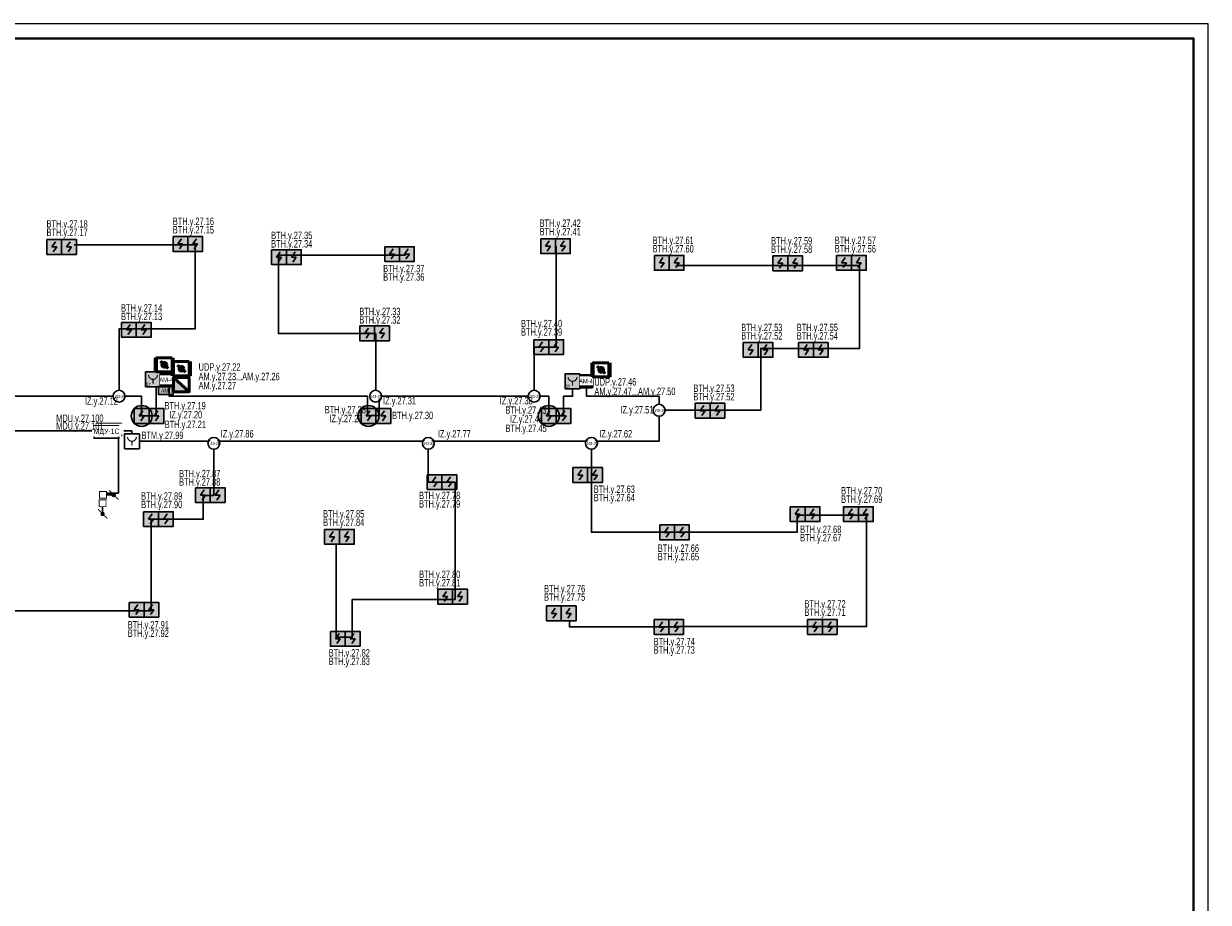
# Model space of a CAD drawing. Header units: millimetres. Extents: x -195178 to 1761886, y 140622 to 301105.
# Tile 126 of 131: x 1549947 to 1589997, y 212005 to 241705. Entities that reach past the tile are written whole.
import ezdxf
from ezdxf.enums import TextEntityAlignment as Align

# ---------------------------------------------------------------- set-up
doc = ezdxf.new("R2010")
doc.units = ezdxf.units.MM
doc.set_wipeout_variables(frame=1)
for name, color, linetype, lineweight in [('_АПС_Оборудование', 1, 'Continuous', 30), ('RC-Извещатели_пожарные', 1, 'Continuous', 30), ('Воздуховоды', 7, 'Continuous', 18), ('Графика', 253, 'Continuous', 20), ('ОС', 5, 'Continuous', 25), ('СОУЭ', 1, 'Continuous', 30), ('СС-011-ПОЖ-СИГНАЛИЗАЦИЯ', 1, 'Continuous', 30), ('УГО АПС и АПЗ$0$_АПС_Оборудование', 1, 'Continuous', 30), ('УГО АПС и АПЗ$0$СС-011-ПОЖ-СИГНАЛИЗАЦИЯ', 1, 'Continuous', 30)]:
    doc.layers.add(name, color=color, linetype=linetype, lineweight=lineweight)
for name, color, linetype in [('EI_HATCH_GALV', 7, 'Continuous'), ('АПС', 5, 'Continuous'), ('АПС_Оборудование', 1, 'Continuous'), ('ССПС', 5, 'Continuous'), ('формат', 250, 'Continuous')]:
    doc.layers.add(name, color=color, linetype=linetype)
doc.styles.add('1111', font='ARIALN.TTF')
doc.styles.add('Arial', font='arial.ttf', dxfattribs={"width": 0.9, "height": 700})
doc.styles.add('Arial Narrow', font='ARIALN.TTF', dxfattribs={"width": 0.9, "height": 600})
doc.styles.add('Arial Narrow_Нум', font='ARIALN.TTF', dxfattribs={"width": 0.7, "height": 250})
doc.styles.get("Standard").update_dxf_attribs({"font": 'isocpeur.ttf', "width": 0.9})

# ---------------------------------------------------------------- blocks, each defined once
blk = doc.blocks.new('*U57')
at = {"color": 0, "lineweight": 0}
blk.add_lwpolyline([(-841, 0), (0, 0), (0, 594), (-841, 594)], close=True, dxfattribs=at)
at = {"lineweight": 40}
blk.add_lwpolyline([(-821, 5), (-5, 5), (-5, 589), (-821, 589)], close=True, dxfattribs=at)
at = {"style": 'Arial', "width": 0.9, "flags": 8}
blk.add_attdef('FORMAT', (-36.87, 1.26), '', height=2.8, dxfattribs=at)
blk = doc.blocks.new('RC-UGO-IRA-01')
blk.add_wipeout([(2.5, 2.5), (2.5, -2.5), (-2.5, -2.5), (-2.5, 2.5)]).dxf.layer = 'RC-Извещатели_пожарные'
blk.add_wipeout([(-2.5, -2.5), (-2.5, 2.5), (2.5, 2.5), (2.5, -2.5)]).dxf.layer = 'RC-Извещатели_пожарные'
at = {"layer": 'RC-Извещатели_пожарные', "ltscale": 30}
blk.add_lwpolyline([(2.5, 2.5), (2.5, -2.5), (-2.5, -2.5), (-2.5, 2.5)], close=True, dxfattribs=at)
at = {"layer": 'RC-Извещатели_пожарные', "ltscale": 30, "const_width": 0.375}
blk.add_lwpolyline([(-1.5, 1.5, 1), (1.5, 1.5, 1)], format="xyb", dxfattribs=at)
blk.add_lwpolyline([(0, 0), (0, -1.5)], dxfattribs=at)
at = {"layer": 'RC-Извещатели_пожарные'}
blk.add_attdef('PSTN', text='', height=1.5, dxfattribs=at).set_placement((2.5, 2.5), align=Align.BOTTOM_CENTER)
blk = doc.blocks.new('ИП 212-64 прот.R3')
at = {"layer": 'EI_HATCH_GALV', "lineweight": 30, "true_color": 0xffffff}
h = blk.add_hatch(color=7, dxfattribs=at)
h.dxf.hatch_style = 1
h.paths.add_polyline_path([(-2.5, 2.5), (2.5, 2.5), (2.5, -2.5), (-2.5, -2.5)])
at = {"color": 1, "linetype": 'ByBlock', "lineweight": -2}
for p, q in [((0.4, 1.77), (-0.83, 0)), ((-0.83, 0), (0.83, 0)), ((0.83, 0), (-0.31, -1.64))]:
    blk.add_line(p, q, dxfattribs=at)
at = {"color": 1, "linetype": 'ByBlock', "lineweight": -2, "ltscale": 0.1}
blk.add_lwpolyline([(-2.5, 2.5), (2.5, 2.5), (2.5, -2.5), (-2.5, -2.5)], close=True, dxfattribs=at)
blk = doc.blocks.new('УГО АПС и АПЗ$0$A$C0ED213A1')
blk.add_wipeout([(-200, 0), (0, -200), (200, 0), (0, 200)])
blk.add_circle((0, 0), 200)
at = {"layer": 'УГО АПС и АПЗ$0$СС-011-ПОЖ-СИГНАЛИЗАЦИЯ', "color": 1, "style": 'Arial Narrow', "width": 0.9}
blk.add_text('ИЗ-2О', height=100, dxfattribs=at).set_placement((-145, -58))
blk = doc.blocks.new('УДП')
at = {"color": 30}
blk.add_wipeout([(324223, -148669), (324222, -149169), (323722, -149169), (323723, -148669)], dxfattribs=at).dxf.layer = 'RC-Извещатели_пожарные'
blk.add_wipeout([(323722, -149169), (323723, -148669), (324223, -148669), (324222, -149169)], dxfattribs=at).dxf.layer = 'RC-Извещатели_пожарные'
at = {"layer": 'EI_HATCH_GALV', "lineweight": 30, "true_color": 0xffffff}
h = blk.add_hatch(color=7, dxfattribs=at)
h.dxf.hatch_style = 1
h.paths.add_polyline_path([(324223, -148669), (324222, -149169), (323722, -149169), (323723, -148669)])
at = {"layer": 'RC-Извещатели_пожарные', "color": 30, "ltscale": 30}
blk.add_lwpolyline([(324223, -148669), (324222, -149169), (323722, -149169), (323723, -148669)], close=True, dxfattribs=at)
at = {"layer": 'RC-Извещатели_пожарные', "color": 30, "ltscale": 30, "const_width": 37.5}
blk.add_lwpolyline([(323823, -148769, 1), (324123, -148769, 1)], format="xyb", dxfattribs=at)
blk.add_lwpolyline([(323972, -148919), (323972, -149069)], dxfattribs=at)
at = {"color": 30, "lineweight": 30, "style": 'Arial Narrow', "width": 0.9}
blk.add_text('ДУ', height=100, dxfattribs=at).set_placement((323814, -149078), align=Align.MIDDLE_CENTER)
blk = doc.blocks.new('ам-4')
blk.add_wipeout([(-197, 213), (223, 213), (223, -207), (-197, -207)]).dxf.layer = 'АПС_Оборудование'
at = {"layer": 'EI_HATCH_GALV', "lineweight": 30, "true_color": 0xffffff}
h = blk.add_hatch(color=7, dxfattribs=at)
h.dxf.hatch_style = 1
h.paths.add_polyline_path([(223, -207), (-197, -207), (-197, 213), (223, 213)])
at = {"layer": '_АПС_Оборудование', "lineweight": 40, "ltscale": 100}
blk.add_lwpolyline([(223, -207), (-197, -207), (-197, 213), (223, 213)], close=True, dxfattribs=at)
at = {"layer": '_АПС_Оборудование', "ltscale": 100, "insert": (15, 13), "char_height": 150.98, "attachment_point": 5, "style": 'Arial Narrow', "bg_fill": 2}
blk.add_mtext_dynamic_manual_height_columns('\\pxi-0.17961;АМ-4', width=300, gutter_width=144375, heights=[0], dxfattribs=at)
blk = doc.blocks.new('озк_выт')
at = {"layer": 'УГО АПС и АПЗ$0$_АПС_Оборудование', "ltscale": 200}
h = blk.add_hatch(color=5, dxfattribs=at)
h.dxf.hatch_style = 1
h.paths.add_polyline_path([(468756, -41333, 1), (468645, -41333, 1)])
at = {"color": 5, "const_width": 29.5}
blk.add_lwpolyline([(468544, -41177), (468661, -41294)], dxfattribs=at)
at = {"layer": 'УГО АПС и АПЗ$0$_АПС_Оборудование', "color": 5, "lineweight": 35, "ltscale": 200}
blk.add_line((468631, -41333), (468458, -41334), dxfattribs=at)
at = {"layer": 'УГО АПС и АПЗ$0$_АПС_Оборудование', "color": 5, "const_width": 29.5}
blk.add_lwpolyline([(468227, -41449), (468458, -41449), (468458, -41218), (468227, -41218)], close=True, dxfattribs=at)
blk.add_lwpolyline([(468740, -41373), (468857, -41490)], dxfattribs=at)
at = {"layer": 'УГО АПС и АПЗ$0$_АПС_Оборудование', "color": 5}
blk.add_circle((468700, -41333), 55.4, dxfattribs=at)
blk = doc.blocks.new('_МДУ')
at = {"color": 1}
blk.add_wipeout([(-350, 175), (350, 175), (350, -175), (-350, -175)], dxfattribs=at)
at = {"layer": 'АПС', "color": 1, "lineweight": 30, "ltscale": 200}
blk.add_lwpolyline([(350, 175), (-350, 175), (-350, -175), (350, -175)], close=True, dxfattribs=at)
at = {"layer": 'АПС', "color": 0, "lineweight": 30, "ltscale": 200, "insert": (3, 0), "char_height": 150, "width": 668.29, "attachment_point": 5, "style": 'Arial Narrow', "bg_fill": 2}
blk.add_mtext('МДУ-1C', dxfattribs=at)
blk = doc.blocks.new('пд_выт')
at = {"layer": 'Воздуховоды', "true_color": 0xcd6928}
h = blk.add_hatch(color=32, dxfattribs=at)
h.dxf.hatch_style = 1
h.paths.add_polyline_path([(468770, -40558, 1), (468659, -40558, 1)])
at = {"layer": 'Воздуховоды', "color": 32, "lineweight": 30, "true_color": 0xcd6928}
blk.add_line((468645, -40558), (468472, -40558), dxfattribs=at)
at = {"layer": 'Воздуховоды', "color": 32, "true_color": 0xcd6928, "const_width": 29.5}
blk.add_lwpolyline([(468242, -40674), (468472, -40673), (468472, -40443), (468241, -40443)], close=True, dxfattribs=at)
for points in [[(468558, -40401), (468675, -40519)], [(468754, -40597), (468871, -40714)]]:
    blk.add_lwpolyline(points, dxfattribs=at)
at = {"layer": 'Воздуховоды', "color": 32, "true_color": 0xcd6928}
blk.add_circle((468715, -40558), 55.4, dxfattribs=at)
blk = doc.blocks.new('ИП в подвесном потолке')
at = {"layer": 'EI_HATCH_GALV', "lineweight": 30, "true_color": 0xffffff}
h = blk.add_hatch(color=7, dxfattribs=at)
h.dxf.hatch_style = 1
edge = h.paths.add_edge_path()
edge.add_arc((494584, -66648), 354, 0, 360)
at = {"color": 1, "linetype": 'ByBlock', "lineweight": -2}
for p, q in [((494624, -66471), (494501, -66648)), ((494501, -66648), (494667, -66648)), ((494667, -66648), (494553, -66811))]:
    blk.add_line(p, q, dxfattribs=at)
at = {"color": 1, "linetype": 'ByBlock', "lineweight": -2, "ltscale": 0.1}
blk.add_lwpolyline([(494334, -66398), (494834, -66398), (494834, -66898), (494334, -66898)], close=True, dxfattribs=at)
at = {"layer": 'СС-011-ПОЖ-СИГНАЛИЗАЦИЯ', "lineweight": 30}
blk.add_circle((494584, -66648), 354, dxfattribs=at)
blk = doc.blocks.new('СПЖ')
at = {"layer": 'Графика', "lineweight": 50}
blk.add_hatch(color=1, dxfattribs=at).paths.add_polyline_path([(304821, -36194), (304291, -35711), (304291, -36194)])
at = {"layer": 'Графика', "color": 1, "lineweight": 50}
blk.add_line((304291, -35711), (304821, -36194), dxfattribs=at)
blk.add_lwpolyline([(304821, -35711), (304821, -36194), (304291, -36194), (304291, -35711)], close=True, dxfattribs=at)
blk = doc.blocks.new('ДЗ')
at = {"layer": 'Графика', "color": 1, "lineweight": 50}
for p, q in [((304243, -36530), (304243, -37013)), ((304423, -36650), (304688, -36892)), ((304859, -36530), (304859, -37013))]:
    blk.add_line(p, q, dxfattribs=at)
blk.add_lwpolyline([(304821, -36530), (304821, -37013), (304291, -37013), (304291, -36530)], close=True, dxfattribs=at)
blk.add_circle((304556, -36771), 81.3, dxfattribs=at)
blk = doc.blocks.new('авфывыа')
at = {"lineweight": 40, "ltscale": 2, "true_color": 0xffffff}
h = blk.add_hatch(color=7, dxfattribs=at)
h.dxf.hatch_style = 1
h.paths.add_polyline_path([(287340, 199933), (287843, 199933), (287843, 200201), (287340, 200201)])
at = {"layer": 'ОС', "color": 1, "lineweight": 30}
blk.add_lwpolyline([(287843, 200201), (287340, 200201), (287340, 199933), (287843, 199933)], close=True, dxfattribs=at)
at = {"layer": 'ССПС', "color": 1, "lineweight": -2, "ltscale": 1000, "style": '1111', "width": 0.8}
blk.add_text('АМ-1', height=151, dxfattribs=at).set_placement((287425, 199988))

msp = doc.modelspace()

# ---------------------------------------------------------------- linework, layer by layer
at = {"layer": 'СС-011-ПОЖ-СИГНАЛИЗАЦИЯ', "lineweight": 30, "ltscale": 100}
for points in [[(1553173, 229312), (1553173, 231390), (1555741, 231390), (1555741, 234226), (1551653, 234226)], [(1567206, 229312), (1567206, 230770), (1567949, 230770), (1567949, 234189)], [(1561848, 229312), (1561848, 231230), (1561525, 231230), (1558558, 231230), (1558558, 233882), (1562852, 233882)], [(1571629, 228637), (1574864, 228637), (1574864, 230729), (1578207, 230729), (1578207, 233531), (1572000, 233531)], [(1556375, 227321), (1556375, 225751), (1556020, 225751), (1556020, 224955), (1554253, 224955), (1554253, 221860), (1548657, 221860), (1548657, 220695), (1548115, 220695), (1548115, 223516), (1545172, 223516), (1545172, 221705)], [(1563625, 227321), (1563625, 226202), (1564529, 226202), (1564529, 222244), (1561056, 222244), (1561056, 220965), (1560512, 220965), (1560512, 224107)], [(1569142, 227321), (1569142, 224516), (1576095, 224516), (1576095, 225090), (1578445, 225090), (1578445, 221324), (1571960, 221324), (1571960, 221316), (1568397, 221316), (1568397, 221521)]]:
    msp.add_lwpolyline(points, dxfattribs=at)
at = {"layer": 'СС-011-ПОЖ-СИГНАЛИЗАЦИЯ', "color": 1, "lineweight": 30}
msp.add_lwpolyline([(1546497, 229110), (1553935, 229110), (1553935, 228446), (1554431, 228446), (1554431, 229661), (1554869, 229661), (1554869, 229110), (1561573, 229110), (1561573, 228455), (1561969, 228455), (1561969, 229110), (1567699, 229110), (1567699, 228444), (1568202, 228444), (1568202, 229110), (1568507, 229110), (1568507, 229617), (1568970, 229617), (1568975, 229110), (1571429, 229110), (1571429, 227589), (1553600, 227589), (1553600, 227945), (1541091, 227945)], dxfattribs=at)

# ---------------------------------------------------------------- block references
at = {"layer": 'СОУЭ', "color": 6, "xscale": 100, "yscale": 100, "zscale": 100}
for p in [(1550979, 234158), (1551479, 234158), (1555245, 234258), (1555745, 234258), (1567677, 234184), (1568177, 234184), (1558580, 233812), (1559080, 233812), (1562403, 233917), (1562903, 233917), (1571521, 233623), (1572021, 233623), (1575528, 233606), (1576028, 233606), (1577681, 233623), (1578181, 233623), (1553504, 231357), (1554004, 231357), (1561560, 231240), (1562060, 231240), (1567448, 230773), (1567948, 230773), (1574526, 230678), (1575026, 230678), (1576395, 230678), (1576895, 230678), (1554437, 228445), (1562104, 228445), (1568199, 228445), (1572901, 228623), (1573401, 228623), (1568763, 226449), (1569263, 226449), (1563839, 226210), (1564339, 226210), (1556007, 225768), (1556507, 225768), (1554253, 224959), (1554753, 224959), (1576115, 225124), (1576615, 225124), (1577917, 225124), (1578417, 225124), (1571700, 224510), (1572200, 224510), (1560372, 224357), (1560872, 224357), (1564196, 222337), (1564696, 222337), (1553765, 221894), (1554265, 221894), (1567872, 221771), (1568372, 221771), (1571507, 221309), (1572007, 221309), (1576701, 221309), (1577201, 221309), (1560568, 220913), (1561068, 220913)]:
    msp.add_blockref('ИП 212-64 прот.R3', p, dxfattribs=at)
at = {"layer": 'СС-011-ПОЖ-СИГНАЛИЗАЦИЯ', "lineweight": 30}
msp.add_blockref('озк_выт', (1084286, 267112), dxfattribs=at)
at = {"layer": 'СС-011-ПОЖ-СИГНАЛИЗАЦИЯ', "lineweight": 30, "xscale": -1, "rotation": 90}
msp.add_blockref('пд_выт', (1512058, 693851), dxfattribs=at)
at = {"layer": 'формат', "xscale": 100, "yscale": 100, "zscale": 100}
msp.add_blockref('*U57', (1589997, 182305), dxfattribs=at)

# ---------------------------------------------------------------- texts
at = {"lineweight": 30, "style": 'Arial Narrow_Нум', "width": 0.7}
for s, p in [('ВТН.y.27.16', (1554989, 234899)), ('ВТН.y.27.18', (1550720, 234812)), ('ВТН.y.27.17', (1550720, 234527)), ('ВТН.y.27.15', (1554989, 234614)), ('ВТН.y.27.42', (1567390, 234836)), ('ВТН.y.27.41', (1567390, 234551)), ('ВТН.y.27.35', (1558314, 234424)), ('ВТН.y.27.34', (1558314, 234139)), ('ВТН.y.27.61', (1571209, 234256)), ('ВТН.y.27.59', (1575215, 234239)), ('ВТН.y.27.57', (1577368, 234256)), ('ВТН.y.27.60', (1571209, 233971)), ('ВТН.y.27.58', (1575215, 233955)), ('ВТН.y.27.56', (1577368, 233971)), ('ВТН.y.27.37', (1562102, 233303)), ('ВТН.y.27.36', (1562102, 233018)), ('ВТН.y.27.14', (1553238, 231969)), ('ВТН.y.27.13', (1553238, 231684)), ('ВТН.y.27.33', (1561294, 231851)), ('ВТН.y.27.32', (1561294, 231567)), ('ВТН.y.27.40', (1566761, 231443)), ('ВТН.y.27.53', (1574206, 231312)), ('ВТН.y.27.55', (1576083, 231312)), ('ВТН.y.27.39', (1566761, 231158)), ('ВТН.y.27.52', (1574206, 231027)), ('ВТН.y.27.54', (1576083, 231027)), ('AM.y.27.23...AM.y.27.26', (1555860, 229654)), ('UDP.y.27.22', (1555860, 229975)), ('AM.y.27.27', (1555860, 229348)), ('ВТН.y.27.53', (1572589, 229256)), ('ВТН.y.27.52', (1572589, 228972)), ('ВТН.y.27.19', (1554708, 228665)), ('ВТН.y.27.28', (1560124, 228533)), ('ВТН.y.27.21', (1554715, 228035)), ('IZ.y.27.20', (1554868, 228365)), ('IZ.y.27.29', (1560284, 228233)), ('ВТН.y.27.30', (1562401, 228339)), ('IZ.y.27.44', (1566392, 228217)), ('ВТН.y.27.45', (1566237, 227901)), ('ВТН.y.27.87', (1555203, 226373)), ('ВТН.y.27.88', (1555203, 226089)), ('ВТН.y.27.78', (1563315, 225633)), ('ВТН.y.27.63', (1569218, 225845)), ('ВТН.y.27.70', (1577584, 225792)), ('ВТН.y.27.89', (1553917, 225614)), ('ВТН.y.27.90', (1553917, 225329)), ('ВТН.y.27.79', (1563315, 225348)), ('ВТН.y.27.64', (1569218, 225561)), ('ВТН.y.27.69', (1577584, 225508)), ('ВТН.y.27.85', (1560070, 225011)), ('ВТН.y.27.84', (1560070, 224726)), ('ВТН.y.27.68', (1576198, 224488)), ('ВТН.y.27.67', (1576198, 224204)), ('ВТН.y.27.66', (1571386, 223850)), ('ВТН.y.27.65', (1571386, 223566)), ('ВТН.y.27.80', (1563317, 222966)), ('ВТН.y.27.81', (1563317, 222682)), ('ВТН.y.27.76', (1567539, 222482)), ('ВТН.y.27.75', (1567539, 222198)), ('ВТН.y.27.72', (1576345, 221968)), ('ВТН.y.27.71', (1576345, 221684)), ('ВТН.y.27.91', (1553464, 221260)), ('ВТН.y.27.92', (1553464, 220975)), ('ВТН.y.27.74', (1571245, 220694)), ('ВТН.y.27.82', (1560258, 220311)), ('ВТН.y.27.83', (1560258, 220027)), ('ВТН.y.27.73', (1571245, 220409))]:
    msp.add_text(s, height=250, dxfattribs=at).set_placement(p)

# ---------------------------------------------------------------- next in the draw order: block references
at = {"layer": 'RC-Извещатели_пожарные', "xscale": 99.99999999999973, "yscale": 99.99999999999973, "zscale": 99.99999999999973, "rotation": 359.9525678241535}
msp.add_blockref('RC-UGO-IRA-01', (1553607, 227589), dxfattribs=at)
at = {"layer": 'СС-011-ПОЖ-СИГНАЛИЗАЦИЯ', "lineweight": 30}
for p in [(1230346, 378601), (1244528, 378535)]:
    msp.add_blockref('УДП', p, dxfattribs=at)
at = {"layer": 'УГО АПС и АПЗ$0$_АПС_Оборудование'}
for p in [(1553172, 229113), (1561845, 229113), (1567206, 229113), (1571429, 228638), (1556375, 227521), (1563625, 227521), (1569142, 227521)]:
    msp.add_blockref('УГО АПС и АПЗ$0$A$C0ED213A1', p, dxfattribs=at)

# ---------------------------------------------------------------- next in the draw order: block references
at = {"layer": '_АПС_Оборудование'}
for p in [(1554765, 229652), (1568955, 229615)]:
    msp.add_blockref('ам-4', p, dxfattribs=at)
at = {"layer": '_АПС_Оборудование', "color": 0, "lineweight": 30, "xscale": 1.2, "yscale": 1.2, "zscale": 1.2}
msp.add_blockref('_МДУ', (1552829, 227983), dxfattribs=at)
at = {"layer": 'СС-011-ПОЖ-СИГНАЛИЗАЦИЯ', "lineweight": 30}
for p in [(1059353, 295093), (1067020, 295093), (1073115, 295093)]:
    msp.add_blockref('ИП в подвесном потолке', p, dxfattribs=at)

# ---------------------------------------------------------------- next in the draw order: texts
at = {"lineweight": 30, "style": 'Arial Narrow_Нум', "width": 0.7}
for s, p in [('IZ.y.27.31', (1562098, 228836)), ('IZ.y.27.38', (1566043, 228836)), ('IZ.y.27.12', (1552018, 228826)), ('ВТН.y.27.43', (1566231, 228517)), ('IZ.y.27.51', (1570125, 228530)), ('ВТМ.y.27.99', (1553929, 227665)), ('IZ.y.27.86', (1556607, 227717)), ('IZ.y.27.77', (1563952, 227717)), ('IZ.y.27.62', (1569406, 227717))]:
    msp.add_text(s, height=250, dxfattribs=at).set_placement(p)

# ---------------------------------------------------------------- next in the draw order: linework, layer by layer
at = {"layer": 'СС-011-ПОЖ-СИГНАЛИЗАЦИЯ', "color": 30, "lineweight": 30, "ltscale": 100}
msp.add_lwpolyline([(1552744, 225838), (1553147, 225839), (1553147, 227692)], dxfattribs=at)

# ---------------------------------------------------------------- next in the draw order: block references
at = {"color": 6}
msp.add_blockref('авфывыа', (1267163, 29241), dxfattribs=at)
at = {"layer": 'RC-Извещатели_пожарные', "lineweight": 30}
for name, p in [('ДЗ', (1250147, 266945)), ('ДЗ', (1250724, 266812)), ('ДЗ', (1264913, 266775)), ('СПЖ', (1250724, 265458))]:
    msp.add_blockref(name, p, dxfattribs=at)

# ---------------------------------------------------------------- next in the draw order: texts
at = {"lineweight": 30, "style": 'Arial Narrow_Нум', "width": 0.7}
for s, p in [('UDP.y.27.46', (1569241, 229472)), ('AM.y.27.47...AM.y.27.50', (1569241, 229151))]:
    msp.add_text(s, height=250, dxfattribs=at).set_placement(p)

# ---------------------------------------------------------------- next in the draw order: block references
at = {"layer": '_АПС_Оборудование', "color": 0, "lineweight": 30, "xscale": 1.2, "yscale": 1.2, "zscale": 1.2}
msp.add_blockref('_МДУ', (1552748, 227902), dxfattribs=at)

# ---------------------------------------------------------------- next in the draw order: texts
at = {"lineweight": 30, "style": 'Arial Narrow_Нум', "width": 0.7}
for s, p in [('MDU.y.27.100', (1551045, 228243)), ('MDU.y.27.101', (1551045, 227981))]:
    msp.add_text(s, height=250, dxfattribs=at).set_placement(p)

doc.saveas('drawing.dxf')
